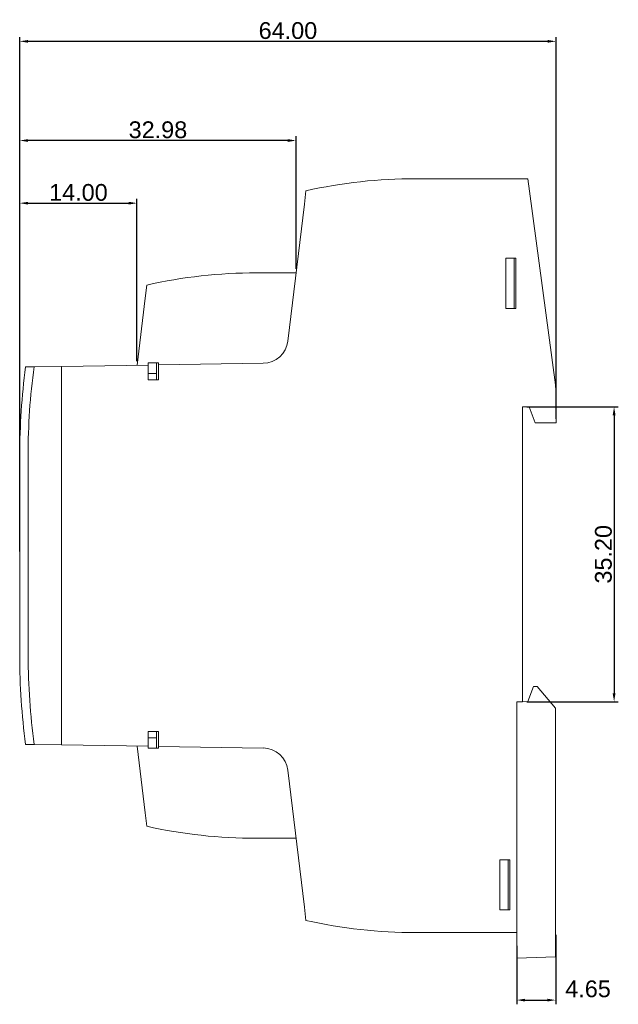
# Model space of a CAD drawing. Header units: millimetres. Extents: x 14 to 171, y 197 to 314.
# Tile 1 of 3: x 14 to 86, y 197 to 314. Entities that reach past the tile are written whole.
import ezdxf

# ---------------------------------------------------------------- set-up
doc = ezdxf.new("R2010")
doc.units = ezdxf.units.MM
doc.header["$LTSCALE"] = 0.5
doc.header["$MEASUREMENT"] = 0
doc.header["$PDMODE"] = 2
doc.header["$PDSIZE"] = 0.05
doc.layers.get('DEFPOINTS').update_dxf_attribs({"linetype": 'CONTINUOUS'})
doc.layers.add('Výchozí', color=18, linetype='CONTINUOUS')
doc.styles.add('Výchozí', font='arial.ttf')
doc.dimstyles.new('Výchozí', dxfattribs={"dimtxt": 1, "dimasz": 1, "dimexe": 0.5, "dimexo": 0.5, "dimgap": 0.25, "dimtad": 1, "dimtoh": 1, "dimzin": 1, "dimdsep": 46, "dimtxsty": 'Výchozí', "dimcen": 0.5, "dimazin": 0, "dimtfac": 1, "dimtdec": 4, "dimtix": 1, "dimtmove": 1, "dimatfit": 3, "dimfxl": 1, "dimtolj": 1, "dimtzin": 1, "dimarcsym": 0})

# ---------------------------------------------------------------- blocks, each defined once
blk = doc.blocks.new('*D11')
at = {"layer": 'DEFPOINTS', "color": 0}
for p in [(78.39, 205.42), (73.74, 204.11), (78.39, 197.12)]:
    blk.add_point(p, dxfattribs=at)
at = {"layer": 'Výchozí', "color": 0, "lineweight": -2}
for p, q in [((78.39, 204.92), (78.39, 196.62)), ((73.74, 203.61), (73.74, 196.62)), ((74.74, 197.12), (77.39, 197.12))]:
    blk.add_line(p, q, dxfattribs=at)
at = {"layer": 'Výchozí', "color": 0}
for points in [[(74.74, 197.28), (74.74, 196.95), (73.74, 197.12)], [(77.39, 197.28), (77.39, 196.95), (78.39, 197.12)]]:
    blk.add_solid(points, dxfattribs=at)
at = {"layer": 'Výchozí', "color": 0, "insert": (82.25, 198.45), "char_height": 2, "attachment_point": 5, "style": 'Výchozí'}
blk.add_mtext('\\A1;4.65', dxfattribs=at)
blk = doc.blocks.new('*D12')
at = {"layer": 'DEFPOINTS', "color": 0}
for p in [(14.44, 299.74), (47.42, 283.93), (14.44, 250.18)]:
    blk.add_point(p, dxfattribs=at)
at = {"layer": 'Výchozí', "color": 0, "lineweight": -2}
for p, q in [((14.44, 250.68), (14.44, 300.24)), ((47.42, 284.43), (47.42, 300.24)), ((46.42, 299.74), (15.44, 299.74))]:
    blk.add_line(p, q, dxfattribs=at)
at = {"layer": 'Výchozí', "color": 0}
for points in [[(15.44, 299.9), (15.44, 299.57), (14.44, 299.74)], [(46.42, 299.9), (46.42, 299.57), (47.42, 299.74)]]:
    blk.add_solid(points, dxfattribs=at)
at = {"layer": 'Výchozí', "color": 0, "insert": (30.93, 301.01), "char_height": 2, "attachment_point": 5, "style": 'Výchozí'}
blk.add_mtext('\\A1;32.98', dxfattribs=at)
blk = doc.blocks.new('*D13')
at = {"layer": 'DEFPOINTS', "color": 0}
for p in [(28.43, 292.26), (28.43, 272.91), (14.44, 260.44)]:
    blk.add_point(p, dxfattribs=at)
at = {"layer": 'Výchozí', "color": 0, "lineweight": -2}
for p, q in [((14.44, 260.94), (14.44, 292.76)), ((28.43, 273.41), (28.43, 292.76)), ((15.44, 292.26), (27.43, 292.26))]:
    blk.add_line(p, q, dxfattribs=at)
at = {"layer": 'Výchozí', "color": 0}
for points in [[(15.44, 292.42), (15.44, 292.09), (14.44, 292.26)], [(27.43, 292.42), (27.43, 292.09), (28.43, 292.26)]]:
    blk.add_solid(points, dxfattribs=at)
at = {"layer": 'Výchozí', "color": 0, "insert": (21.44, 293.53), "char_height": 2, "attachment_point": 5, "style": 'Výchozí'}
blk.add_mtext('\\A1;14.00', dxfattribs=at)
blk = doc.blocks.new('*D14')
at = {"layer": 'DEFPOINTS', "color": 0}
for p in [(78.44, 311.58), (78.44, 266.03), (14.44, 262.18)]:
    blk.add_point(p, dxfattribs=at)
at = {"layer": 'Výchozí', "color": 0, "lineweight": -2}
for p, q in [((14.44, 262.68), (14.44, 312.08)), ((15.44, 311.58), (77.44, 311.58)), ((78.44, 266.53), (78.44, 312.08))]:
    blk.add_line(p, q, dxfattribs=at)
at = {"layer": 'Výchozí', "color": 0}
for points in [[(15.44, 311.74), (15.44, 311.41), (14.44, 311.58)], [(77.44, 311.74), (77.44, 311.41), (78.44, 311.58)]]:
    blk.add_solid(points, dxfattribs=at)
at = {"layer": 'Výchozí', "color": 0, "insert": (46.44, 312.85), "char_height": 2, "attachment_point": 5, "style": 'Výchozí'}
blk.add_mtext('\\A1;64.00', dxfattribs=at)
blk = doc.blocks.new('*D15')
at = {"layer": 'DEFPOINTS', "color": 0}
for p in [(74.44, 267.94), (74.44, 232.74), (85.36, 232.74)]:
    blk.add_point(p, dxfattribs=at)
at = {"layer": 'Výchozí', "color": 0, "lineweight": -2}
for p, q in [((74.94, 267.94), (85.86, 267.94)), ((85.36, 266.94), (85.36, 233.74)), ((74.94, 232.74), (85.86, 232.74))]:
    blk.add_line(p, q, dxfattribs=at)
at = {"layer": 'Výchozí', "color": 0}
for points in [[(85.19, 266.94), (85.53, 266.94), (85.36, 267.94)], [(85.19, 233.74), (85.53, 233.74), (85.36, 232.74)]]:
    blk.add_solid(points, dxfattribs=at)
at = {"layer": 'Výchozí', "color": 0, "insert": (84.09, 250.34), "char_height": 2, "attachment_point": 5, "rotation": 90, "style": 'Výchozí'}
blk.add_mtext('\\A1;35.20', dxfattribs=at)

msp = doc.modelspace()

# ---------------------------------------------------------------- linework, layer by layer
at = {"layer": 'Výchozí', "color": 7, "lineweight": 9}
for p, q in [((61.686, 295.181), (75.073, 295.181)), ((75.273, 293.681), (75.073, 295.181)), ((48.406, 292.154), (48.596, 293.735)), ((78.349, 270.588), (75.272, 293.681)), ((48.406, 292.154), (46.437, 275.788)), ((72.436, 285.681), (73.636, 285.681)), ((72.436, 285.681), (72.436, 279.681)), ((73.436, 279.681), (73.436, 285.681)), ((73.636, 285.681), (73.636, 279.681)), ((73.636, 279.681), (72.436, 279.681)), ((16.152, 272.726), (15.141, 272.71)), ((19.436, 272.777), (16.152, 272.726)), ((29.777, 272.936), (19.436, 272.776)), ((19.436, 227.585), (19.436, 272.776)), ((30.978, 273.185), (29.777, 273.183)), ((29.777, 273.183), (29.777, 272.935)), ((29.777, 273.181), (30.777, 273.181)), ((29.777, 271.181), (29.777, 272.935)), ((30.777, 273.181), (30.777, 273.183)), ((30.777, 271.931), (30.777, 273.181)), ((30.978, 273.185), (30.978, 272.954)), ((43.504, 273.147), (30.978, 272.954)), ((30.978, 271.181), (30.978, 272.954)), ((29.777, 271.931), (30.777, 271.931)), ((30.777, 271.181), (30.777, 271.931)), ((30.978, 271.181), (29.777, 271.181)), ((78.436, 269.268), (78.349, 270.588)), ((14.436, 262.181), (14.436, 238.181)), ((73.736, 206.681), (73.736, 232.731)), ((29.777, 227.426), (29.777, 229.181)), ((30.978, 229.181), (29.777, 229.181)), ((29.777, 228.431), (30.777, 228.431)), ((30.777, 229.181), (30.777, 228.431)), ((30.777, 228.431), (30.777, 227.181)), ((30.978, 227.407), (30.978, 229.181)), ((15.141, 227.651), (16.152, 227.636)), ((16.152, 227.636), (19.436, 227.585)), ((19.436, 227.585), (29.777, 227.426)), ((29.777, 227.426), (29.777, 227.179)), ((29.777, 227.181), (30.777, 227.181)), ((29.777, 227.179), (30.978, 227.177)), ((30.777, 227.179), (30.777, 227.181)), ((30.978, 227.407), (30.978, 227.177)), ((30.978, 227.407), (43.504, 227.214)), ((73.736, 227.231), (73.786, 227.231)), ((46.437, 224.573), (48.406, 208.208)), ((71.736, 213.881), (72.936, 213.881)), ((71.736, 213.881), (71.736, 207.881)), ((72.736, 207.881), (72.736, 213.881)), ((72.936, 213.881), (72.936, 207.881)), ((48.596, 206.626), (48.406, 208.208)), ((72.936, 207.881), (71.736, 207.881)), ((73.736, 206.681), (73.736, 205.181)), ((61.686, 205.181), (73.736, 205.181))]:
    msp.add_line(p, q, dxfattribs=at)
for points in [[(47.416, 283.931), (42.686, 283.931, 0.0554217), (29.586, 282.486), (29.396, 280.904), (28.435, 272.915)], [(28.435, 227.447), (29.396, 219.458), (29.586, 217.876, 0.0554215), (42.686, 216.431), (47.417, 216.431)]]:
    msp.add_lwpolyline(points, format="xyb", dxfattribs=at)
at = {"layer": 'Výchozí', "color": 7, "lineweight": 5}
msp.add_lwpolyline([(16.152, 272.726, 0.0347132), (15.442, 262.189), (15.442, 238.189, 0.0299534), (16.152, 227.636)], format="xyb", dxfattribs=at)
at = {"layer": 'Výchozí', "color": 7, "lineweight": 9}
msp.add_lwpolyline([(73.736, 232.731), (74.436, 232.743), (74.436, 267.941), (75.236, 267.941), (75.928, 266.031), (78.436, 266.031), (78.436, 269.268)], dxfattribs=at)
msp.add_lwpolyline([(73.736, 232.731), (73.736, 202.111), (78.386, 202.273), (78.386, 231.968), (76.188, 234.545), (75.724, 234.561), (75.066, 232.754)], close=True, dxfattribs=at)
for centre, radius, start, end in [((61.629, 235.702), 59.479, 89.94454, 102.65686), ((43.458, 276.147), 3, 270.88696, 353.13467), ((98.674, 261.83), 84.239, 172.57908, 179.76143), ((92.938, 238.147), 78.501, 179.97571, 187.68379), ((43.458, 224.215), 3, 6.86032, 89.11804), ((61.629, 264.66), 59.479, 257.34314, 270.05546)]:
    msp.add_arc(centre, radius, start, end, dxfattribs=at)

# ---------------------------------------------------------------- dimensions: what is measured, and where the dimension line sits
at = {"layer": 'Výchozí', "color": 7}
for base, p1, p2, picture, middle in [((78.436, 311.578), (14.436, 262.181), (78.436, 266.031), '*D14', (46.436, 312.849)), ((14.436, 299.736), (47.416, 283.931), (14.436, 250.181), '*D12', (30.926, 301.008)), ((28.435, 292.258), (14.436, 260.442), (28.435, 272.915), '*D13', (21.436, 293.529))]:
    dim = msp.add_linear_dim(base=base, p1=p1, p2=p2, dimstyle='Výchozí', override={"dimtxt": 2}, dxfattribs=at)
    dim.commit()
    dim.dimension.update_dxf_attribs({"geometry": picture, "text_midpoint": middle})
dim = msp.add_linear_dim(base=(85.36, 232.743), p1=(74.436, 267.941), p2=(74.436, 232.743), angle=90, dimstyle='Výchozí', override={"dimtxt": 2}, dxfattribs=at)
dim.commit()
dim.dimension.update_dxf_attribs({"geometry": '*D15', "text_midpoint": (84.088, 250.342)})
dim = msp.add_linear_dim(base=(78.386, 197.115), p1=(73.736, 204.109), p2=(78.386, 205.424), dimstyle='Výchozí', override={"dimtxt": 2}, dxfattribs=at)
dim.commit()
dim.dimension.update_dxf_attribs({"geometry": '*D11', "text_midpoint": (82.252, 197.178), "dimtype": 160})

doc.saveas('drawing.dxf')
